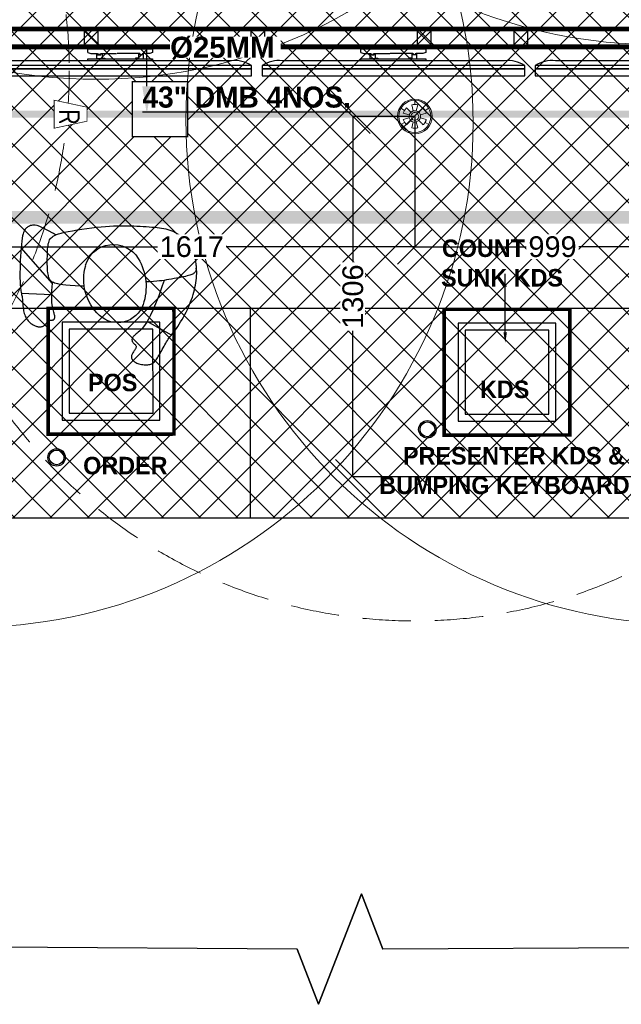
# Model space of a CAD drawing. Header units: millimetres. Extents: x -115221 to 194496, y -122556 to 375476.
# Tile 23 of 169: x 103222 to 105404, y -109609 to -106040. Entities that reach past the tile are written whole.
import ezdxf
from ezdxf import colors
from ezdxf.entities.mleader import LeaderData, LeaderLine
from ezdxf.math import Vec2, Vec3

# ---------------------------------------------------------------- set-up
doc = ezdxf.new("R2010")
doc.units = ezdxf.units.MM
doc.set_wipeout_variables(frame=1)
doc.header["$PDMODE"] = 3
doc.header["$PDSIZE"] = -100
doc.linetypes.add('DASHED', pattern=[0.75, 0.5, -0.25])
doc.linetypes.add('DASHED2', pattern=[0.375, 0.25, -0.125])
for name, color, linetype, lineweight in [('Ceiling', 6, 'Continuous', 13), ('FA-PENDANT SPRINKLER COVERAGR AREA', 6, 'Continuous', 0), ('FA-SPRINKLER TEXT', 7, 'Continuous', 0), ('FA-UPRIGHT 79 DEG', 104, 'Continuous', 0), ('FA-UPRIGHT 79 DEG COVERAGE AREA', 124, 'Continuous', 0), ('FA-UPRIGHT SPRINKLER', 1, 'Continuous', 0), ('FA-UPRIGHT SPRINKLER COVERAGE AREA', 1, 'Continuous', 0), ('PENDENT SPRINKLER', 6, 'Continuous', 0), ('SPRINKLER DIM', 5, 'Continuous', 0), ('SPRINKLER PIPE', 1, 'Continuous', 0)]:
    doc.layers.add(name, color=color, linetype=linetype, lineweight=lineweight)
for name, color, linetype in [('FUR R0', 8, 'Continuous'), ('WWDS CEILING', 8, 'Continuous'), ('WWDS FURNITURE LAYOUT', 8, 'Continuous')]:
    doc.layers.add(name, color=color, linetype=linetype)
doc.styles.add('ATTR', font='romans.shx', dxfattribs={"width": 0.8, "height": 0.699999})
doc.styles.add('Civil Dim', font='isocp.shx', dxfattribs={"height": 6})
doc.styles.add('har', font='GOTHICB.TTF')
doc.styles.get("Standard").update_dxf_attribs({"font": 'arial.ttf'})
doc.dimstyles.new('PLU DIM', dxfattribs={"dimtxt": 75, "dimasz": 125, "dimexe": 0.1, "dimexo": 0.1, "dimgap": 0.09, "dimtad": 0, "dimtoh": 1, "dimdec": 0, "dimzin": 0, "dimdsep": 46, "dimtxsty": 'Standard', "dimblk": 'OBLIQUE', "dimcen": 0.09, "dimclrd": 150, "dimclre": 150, "dimclrt": 1, "dimadec": 0, "dimazin": 0, "dimtfac": 1, "dimtdec": 0, "dimtofl": 0, "dimtmove": 1, "dimatfit": 3, "dimldrblk": 'OBLIQUE', "dimfxl": 1, "dimtfill": 1, "dimfrac": 1, "dimtolj": 1, "dimtzin": 0, "dimarcsym": 0})
pattern_1 = [(45, (-1707285.6, -2853039.39), (-67.351921, 67.351921), []), (135, (-1707285.6, -2853039.39), (-67.351921, -67.351921), [])]

# ---------------------------------------------------------------- blocks, each defined once
blk = doc.blocks.new('JSDJNB')
at = {"layer": 'FUR R0'}
h = blk.add_hatch(dxfattribs=at)
h.set_pattern_fill('ANSI31', color=256, angle=90)
h.set_pattern_definition([(135, (184504.06984, -52712.82564), (-0.08838834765, -0.08838834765), [])])
h.paths.add_polyline_path([(255108.09, -67411.99), (255108.09, -67409.99), (254955.77, -67409.99), (254955.77, -67411.99)], flags=16)
h.paths.add_polyline_path([(255108.59, -67412.49), (255108.59, -67409.49), (254955.27, -67409.49), (254955.27, -67412.49)])
for p, q in [((254968.67, -67413.07), (254968.67, -67412.54)), ((254968.67, -67412.54), (254977.93, -67412.54)), ((254977.93, -67412.54), (254977.93, -67413.07)), ((255007.67, -67413.07), (255007.67, -67412.54)), ((255007.67, -67412.54), (255016.93, -67412.54)), ((255016.93, -67412.54), (255016.93, -67413.07)), ((255046.67, -67413.07), (255046.67, -67412.54)), ((255046.67, -67412.54), (255055.93, -67412.54)), ((255055.93, -67412.54), (255055.93, -67413.07)), ((255085.67, -67413.07), (255085.67, -67412.54)), ((255085.67, -67412.54), (255094.93, -67412.54)), ((255094.93, -67412.54), (255094.93, -67413.07)), ((254989.16, -67414.23), (254957.44, -67414.23)), ((255028.16, -67414.23), (254996.44, -67414.23)), ((255067.16, -67414.23), (255035.44, -67414.23)), ((255106.16, -67414.23), (255074.44, -67414.23))]:
    blk.add_line(p, q, dxfattribs=at)
for points in [[(255108.59, -67412.49), (255108.59, -67409.49), (254955.27, -67409.49), (254955.27, -67412.49)], [(255108.09, -67411.99), (255108.09, -67409.99), (254955.77, -67409.99), (254955.77, -67411.99)], [(254955.77, -67409.99), (254957.77, -67409.99), (254957.77, -67411.99), (254955.77, -67411.99)], [(254959.62, -67409.99), (254961.62, -67409.99), (254961.62, -67411.99), (254959.62, -67411.99)], [(254995.35, -67409.99), (254993.35, -67409.99), (254993.35, -67411.99), (254995.35, -67411.99)], [(255009.16, -67409.99), (255007.16, -67409.99), (255007.16, -67411.99), (255009.16, -67411.99)], [(255032.93, -67409.99), (255030.93, -67409.99), (255030.93, -67411.99), (255032.93, -67411.99)], [(255056.7, -67409.99), (255054.7, -67409.99), (255054.7, -67411.99), (255056.7, -67411.99)], [(255070.51, -67409.99), (255068.51, -67409.99), (255068.51, -67411.99), (255070.51, -67411.99)], [(255104.24, -67409.99), (255102.24, -67409.99), (255102.24, -67411.99), (255104.24, -67411.99)], [(255108.09, -67409.99), (255106.09, -67409.99), (255106.09, -67411.99), (255108.09, -67411.99)], [(254992.06, -67414.93), (254954.55, -67414.93), (254954.55, -67415.41), (254992.06, -67415.41)], [(254977.93, -67414.23), (254968.67, -67414.23), (254968.67, -67413.95), (254977.93, -67413.95)], [(255031.06, -67414.93), (254993.55, -67414.93), (254993.55, -67415.41), (255031.06, -67415.41)], [(255016.93, -67414.23), (255007.67, -67414.23), (255007.67, -67413.95), (255016.93, -67413.95)], [(255070.06, -67414.93), (255032.55, -67414.93), (255032.55, -67415.41), (255070.06, -67415.41)], [(255055.93, -67414.23), (255046.67, -67414.23), (255046.67, -67413.95), (255055.93, -67413.95)], [(255109.06, -67414.93), (255071.55, -67414.93), (255071.55, -67415.41), (255109.06, -67415.41)], [(255094.93, -67414.23), (255085.67, -67414.23), (255085.67, -67413.95), (255094.93, -67413.95)], [(254954.55, -67415.41), (254954.55, -67416.38), (254992.06, -67416.38), (254992.06, -67415.41)], [(254993.55, -67415.41), (254993.55, -67416.38), (255031.06, -67416.38), (255031.06, -67415.41)], [(255032.55, -67415.41), (255032.55, -67416.38), (255070.06, -67416.38), (255070.06, -67415.41)], [(255071.55, -67415.41), (255071.55, -67416.38), (255109.06, -67416.38), (255109.06, -67415.41)]]:
    blk.add_lwpolyline(points, close=True, dxfattribs=at)
for points in [[(254957.77, -67409.99), (254955.77, -67411.99)], [(254955.77, -67409.99), (254957.77, -67411.99)], [(254961.62, -67409.99), (254959.62, -67411.99)], [(254959.62, -67409.99), (254961.62, -67411.99)], [(254993.35, -67409.99), (254995.35, -67411.99)], [(254995.35, -67409.99), (254993.35, -67411.99)], [(255007.16, -67409.99), (255009.16, -67411.99)], [(255009.16, -67409.99), (255007.16, -67411.99)], [(255030.93, -67409.99), (255032.93, -67411.99)], [(255032.93, -67409.99), (255030.93, -67411.99)], [(255054.7, -67409.99), (255056.7, -67411.99)], [(255056.7, -67409.99), (255054.7, -67411.99)], [(255068.51, -67409.99), (255070.51, -67411.99)], [(255070.51, -67409.99), (255068.51, -67411.99)], [(255102.24, -67409.99), (255104.24, -67411.99)], [(255104.24, -67409.99), (255102.24, -67411.99)], [(255106.09, -67409.99), (255108.09, -67411.99)], [(255108.09, -67409.99), (255106.09, -67411.99)], [(254968.67, -67413.07), (254969.08, -67413.18), (254970.06, -67413.18), (254970.06, -67413.26), (254970.19, -67413.26), (254970.19, -67413.31), (254970.06, -67413.31), (254970.06, -67413.38), (254970.52, -67413.38), (254970.52, -67413.31), (254970.44, -67413.31), (254970.44, -67413.26), (254970.52, -67413.26), (254970.52, -67413.18), (254972.78, -67413.18)], [(254969.97, -67413.95), (254969.97, -67413.22), (254970.05, -67413.22), (254970.05, -67413.28), (254970.17, -67413.28), (254970.17, -67413.3), (254970.05, -67413.3), (254970.05, -67413.39), (254970.54, -67413.39), (254970.54, -67413.31), (254970.45, -67413.31), (254970.45, -67413.27), (254970.54, -67413.27), (254970.54, -67413.2), (254970.7, -67413.2), (254970.7, -67413.87), (254971.1, -67413.87), (254971.1, -67413.95), (254969.97, -67413.95)], [(254977.93, -67413.07), (254977.52, -67413.18), (254976.54, -67413.18), (254976.54, -67413.26), (254976.42, -67413.26), (254976.42, -67413.31), (254976.54, -67413.31), (254976.54, -67413.38), (254976.08, -67413.38), (254976.08, -67413.31), (254976.16, -67413.31), (254976.16, -67413.26), (254976.08, -67413.26), (254976.08, -67413.18), (254972.86, -67413.18)], [(254976.64, -67413.95), (254976.64, -67413.22), (254976.56, -67413.22), (254976.56, -67413.28), (254976.43, -67413.28), (254976.43, -67413.3), (254976.56, -67413.3), (254976.56, -67413.39), (254976.06, -67413.39), (254976.06, -67413.31), (254976.15, -67413.31), (254976.15, -67413.27), (254976.06, -67413.27), (254976.06, -67413.2), (254975.91, -67413.2), (254975.91, -67413.87), (254975.5, -67413.87), (254975.5, -67413.95), (254976.64, -67413.95)], [(255007.67, -67413.07), (255008.08, -67413.18), (255009.06, -67413.18), (255009.06, -67413.26), (255009.19, -67413.26), (255009.19, -67413.31), (255009.06, -67413.31), (255009.06, -67413.38), (255009.52, -67413.38), (255009.52, -67413.31), (255009.44, -67413.31), (255009.44, -67413.26), (255009.52, -67413.26), (255009.52, -67413.18), (255011.78, -67413.18)], [(255008.97, -67413.95), (255008.97, -67413.22), (255009.05, -67413.22), (255009.05, -67413.28), (255009.17, -67413.28), (255009.17, -67413.3), (255009.05, -67413.3), (255009.05, -67413.39), (255009.54, -67413.39), (255009.54, -67413.31), (255009.45, -67413.31), (255009.45, -67413.27), (255009.54, -67413.27), (255009.54, -67413.2), (255009.7, -67413.2), (255009.7, -67413.87), (255010.1, -67413.87), (255010.1, -67413.95), (255008.97, -67413.95)], [(255016.93, -67413.07), (255016.52, -67413.18), (255015.54, -67413.18), (255015.54, -67413.26), (255015.42, -67413.26), (255015.42, -67413.31), (255015.54, -67413.31), (255015.54, -67413.38), (255015.08, -67413.38), (255015.08, -67413.31), (255015.16, -67413.31), (255015.16, -67413.26), (255015.08, -67413.26), (255015.08, -67413.18), (255011.86, -67413.18)], [(255015.64, -67413.95), (255015.64, -67413.22), (255015.56, -67413.22), (255015.56, -67413.28), (255015.43, -67413.28), (255015.43, -67413.3), (255015.56, -67413.3), (255015.56, -67413.39), (255015.06, -67413.39), (255015.06, -67413.31), (255015.15, -67413.31), (255015.15, -67413.27), (255015.06, -67413.27), (255015.06, -67413.2), (255014.91, -67413.2), (255014.91, -67413.87), (255014.5, -67413.87), (255014.5, -67413.95), (255015.64, -67413.95)], [(255046.67, -67413.07), (255047.08, -67413.18), (255048.06, -67413.18), (255048.06, -67413.26), (255048.19, -67413.26), (255048.19, -67413.31), (255048.06, -67413.31), (255048.06, -67413.38), (255048.52, -67413.38), (255048.52, -67413.31), (255048.44, -67413.31), (255048.44, -67413.26), (255048.52, -67413.26), (255048.52, -67413.18), (255050.78, -67413.18)], [(255047.97, -67413.95), (255047.97, -67413.22), (255048.05, -67413.22), (255048.05, -67413.28), (255048.17, -67413.28), (255048.17, -67413.3), (255048.05, -67413.3), (255048.05, -67413.39), (255048.54, -67413.39), (255048.54, -67413.31), (255048.45, -67413.31), (255048.45, -67413.27), (255048.54, -67413.27), (255048.54, -67413.2), (255048.7, -67413.2), (255048.7, -67413.87), (255049.1, -67413.87), (255049.1, -67413.95), (255047.97, -67413.95)], [(255055.93, -67413.07), (255055.52, -67413.18), (255054.54, -67413.18), (255054.54, -67413.26), (255054.42, -67413.26), (255054.42, -67413.31), (255054.54, -67413.31), (255054.54, -67413.38), (255054.08, -67413.38), (255054.08, -67413.31), (255054.16, -67413.31), (255054.16, -67413.26), (255054.08, -67413.26), (255054.08, -67413.18), (255050.86, -67413.18)], [(255054.64, -67413.95), (255054.64, -67413.22), (255054.56, -67413.22), (255054.56, -67413.28), (255054.43, -67413.28), (255054.43, -67413.3), (255054.56, -67413.3), (255054.56, -67413.39), (255054.06, -67413.39), (255054.06, -67413.31), (255054.15, -67413.31), (255054.15, -67413.27), (255054.06, -67413.27), (255054.06, -67413.2), (255053.91, -67413.2), (255053.91, -67413.87), (255053.5, -67413.87), (255053.5, -67413.95), (255054.64, -67413.95)], [(255085.67, -67413.07), (255086.08, -67413.18), (255087.06, -67413.18), (255087.06, -67413.26), (255087.19, -67413.26), (255087.19, -67413.31), (255087.06, -67413.31), (255087.06, -67413.38), (255087.52, -67413.38), (255087.52, -67413.31), (255087.44, -67413.31), (255087.44, -67413.26), (255087.52, -67413.26), (255087.52, -67413.18), (255089.78, -67413.18)], [(255086.97, -67413.95), (255086.97, -67413.22), (255087.05, -67413.22), (255087.05, -67413.28), (255087.17, -67413.28), (255087.17, -67413.3), (255087.05, -67413.3), (255087.05, -67413.39), (255087.54, -67413.39), (255087.54, -67413.31), (255087.45, -67413.31), (255087.45, -67413.27), (255087.54, -67413.27), (255087.54, -67413.2), (255087.7, -67413.2), (255087.7, -67413.87), (255088.1, -67413.87), (255088.1, -67413.95), (255086.97, -67413.95)], [(255094.93, -67413.07), (255094.52, -67413.18), (255093.54, -67413.18), (255093.54, -67413.26), (255093.42, -67413.26), (255093.42, -67413.31), (255093.54, -67413.31), (255093.54, -67413.38), (255093.08, -67413.38), (255093.08, -67413.31), (255093.16, -67413.31), (255093.16, -67413.26), (255093.08, -67413.26), (255093.08, -67413.18), (255089.86, -67413.18)], [(255093.64, -67413.95), (255093.64, -67413.22), (255093.56, -67413.22), (255093.56, -67413.28), (255093.43, -67413.28), (255093.43, -67413.3), (255093.56, -67413.3), (255093.56, -67413.39), (255093.06, -67413.39), (255093.06, -67413.31), (255093.15, -67413.31), (255093.15, -67413.27), (255093.06, -67413.27), (255093.06, -67413.2), (255092.91, -67413.2), (255092.91, -67413.87), (255092.5, -67413.87), (255092.5, -67413.95), (255093.64, -67413.95)]]:
    blk.add_lwpolyline(points, dxfattribs=at)
for centre, start, end in [((254956.96, -67418.56), 83.6436, 123.5886), ((254989.64, -67418.56), 56.4114, 96.3564), ((254995.96, -67418.56), 83.6436, 123.5886), ((255028.64, -67418.56), 56.4114, 96.3564), ((255034.96, -67418.56), 83.6436, 123.5886), ((255067.64, -67418.56), 56.4114, 96.3564), ((255073.96, -67418.56), 83.6436, 123.5886), ((255106.64, -67418.56), 56.4114, 96.3564)]:
    blk.add_arc(centre, 4.36, start, end, dxfattribs=at)
at = {"layer": 'FUR R0', "style": 'har'}
blk.add_text('%%U43" DMB 4NOS.', height=3, dxfattribs=at).set_placement((255015.47, -67420.92))
blk = doc.blocks.new('Person 8 Man Standing PV')
for p, q in [((-3.43, 11.2), (-3.09, 11.29)), ((-3.09, 11.29), (-2.75, 11.36)), ((-2.75, 11.36), (-2.42, 11.43)), ((-2.42, 11.43), (-2.09, 11.48)), ((-2.09, 11.48), (-1.76, 11.53)), ((-1.76, 11.53), (-1.43, 11.57)), ((-1.43, 11.57), (-1.11, 11.6)), ((-1.11, 11.6), (-0.78, 11.62)), ((-0.75, 11.22), (-0.8, 11.13)), ((-0.78, 11.62), (-0.45, 11.61)), ((-0.69, 11.29), (-0.75, 11.22)), ((-0.62, 11.35), (-0.69, 11.29)), ((-0.56, 11.4), (-0.62, 11.35)), ((-0.48, 11.44), (-0.56, 11.4)), ((-0.4, 11.47), (-0.48, 11.44)), ((-0.45, 11.61), (-0.08, 11.54)), ((-0.31, 11.49), (-0.4, 11.47)), ((-0.21, 11.51), (-0.31, 11.49)), ((-0.1, 11.52), (-0.21, 11.51)), ((0.03, 11.52), (-0.1, 11.52)), ((-0.08, 11.54), (-0.04, 11.52)), ((0.16, 11.52), (0.03, 11.52)), ((0.31, 11.52), (0.16, 11.52)), ((0.47, 11.5), (0.31, 11.52)), ((0.63, 11.48), (0.47, 11.5)), ((0.82, 11.46), (0.63, 11.48)), ((1.01, 11.42), (0.82, 11.46)), ((1.21, 11.38), (1.01, 11.42)), ((1.43, 11.33), (1.21, 11.38)), ((1.65, 11.28), (1.43, 11.33)), ((1.87, 11.22), (1.65, 11.28)), ((2.09, 11.15), (1.87, 11.22)), ((-6.98, 9.72), (-6.62, 9.91)), ((-6.62, 9.91), (-6.26, 10.1)), ((-6.26, 10.1), (-5.91, 10.28)), ((-5.91, 10.28), (-5.55, 10.44)), ((-5.55, 10.44), (-5.19, 10.6)), ((-5.19, 10.6), (-4.83, 10.74)), ((-4.83, 10.74), (-4.48, 10.87)), ((-4.48, 10.87), (-4.12, 10.99)), ((-4.12, 10.99), (-3.78, 11.1)), ((-3.78, 11.1), (-3.43, 11.2)), ((-1.18, 9.99), (-1.24, 9.72)), ((-1.12, 10.23), (-1.18, 9.99)), ((-1.07, 10.44), (-1.12, 10.23)), ((-1.02, 10.62), (-1.07, 10.44)), ((-0.96, 10.78), (-1.02, 10.62)), ((-0.91, 10.91), (-0.96, 10.78)), ((-0.86, 11.03), (-0.91, 10.91)), ((-0.8, 11.13), (-0.86, 11.03)), ((2.31, 11.09), (2.09, 11.15)), ((2.52, 11.01), (2.31, 11.09)), ((2.72, 10.94), (2.52, 11.01)), ((2.91, 10.86), (2.72, 10.94)), ((3.09, 10.78), (2.91, 10.86)), ((3.26, 10.69), (3.09, 10.78)), ((3.42, 10.59), (3.26, 10.69)), ((3.58, 10.48), (3.42, 10.59)), ((3.74, 10.35), (3.58, 10.48)), ((3.9, 10.2), (3.74, 10.35)), ((4.06, 10.03), (3.9, 10.2)), ((4.23, 9.84), (4.06, 10.03)), ((4.4, 9.62), (4.23, 9.84)), ((-9.07, 8.36), (-8.84, 8.53)), ((-8.84, 8.53), (-8.58, 8.71)), ((-8.58, 8.71), (-8.3, 8.9)), ((-8.3, 8.9), (-7.99, 9.1)), ((-7.99, 9.1), (-7.67, 9.31)), ((-7.67, 9.31), (-7.33, 9.52)), ((-7.33, 9.52), (-6.98, 9.72)), ((-1.44, 8.75), (-1.5, 8.39)), ((-1.37, 9.1), (-1.44, 8.75)), ((-1.31, 9.42), (-1.37, 9.1)), ((-1.24, 9.72), (-1.31, 9.42)), ((4.57, 9.39), (4.4, 9.62)), ((4.73, 9.14), (4.57, 9.39)), ((4.89, 8.88), (4.73, 9.14)), ((5.04, 8.61), (4.89, 8.88)), ((5.18, 8.34), (5.04, 8.61)), ((-11.13, 6.95), (-10.9, 7.07)), ((-10.9, 7.07), (-10.68, 7.2)), ((-10.68, 7.2), (-10.48, 7.31)), ((-10.48, 7.31), (-10.3, 7.43)), ((-10.3, 7.43), (-10.14, 7.53)), ((-10.14, 7.53), (-9.99, 7.64)), ((-9.99, 7.64), (-9.86, 7.74)), ((-9.86, 7.74), (-9.73, 7.85)), ((-9.73, 7.85), (-9.59, 7.96)), ((-9.59, 7.96), (-9.44, 8.08)), ((-9.53, 8.01), (-7.59, 4.55)), ((-9.44, 8.08), (-9.27, 8.21)), ((-9.27, 8.21), (-9.07, 8.36)), ((-1.69, 7.3), (-1.75, 6.96)), ((-1.63, 7.66), (-1.69, 7.3)), ((-1.57, 8.02), (-1.63, 7.66)), ((-1.5, 8.39), (-1.57, 8.02)), ((5.3, 8.06), (5.18, 8.34)), ((5.4, 7.78), (5.3, 8.06)), ((5.49, 7.5), (5.4, 7.78)), ((5.57, 7.22), (5.49, 7.5)), ((5.63, 6.92), (5.57, 7.22)), ((-13.37, 5.53), (-13.27, 5.63)), ((-13.27, 5.63), (-13.16, 5.73)), ((-13.16, 5.73), (-13.04, 5.82)), ((-13.04, 5.82), (-12.9, 5.92)), ((-12.9, 5.92), (-12.75, 6.02)), ((-12.75, 6.02), (-12.59, 6.13)), ((-12.59, 6.13), (-12.42, 6.23)), ((-12.42, 6.23), (-12.23, 6.34)), ((-12.23, 6.34), (-12.03, 6.46)), ((-12.03, 6.46), (-11.81, 6.58)), ((-11.81, 6.58), (-11.59, 6.7)), ((-11.59, 6.7), (-11.36, 6.82)), ((-11.36, 6.82), (-11.13, 6.95)), ((-5.07, 5.76), (-5.97, 5.38)), ((-3.94, 6.2), (-5.07, 5.76)), ((-2.55, 6.7), (-3.94, 6.2)), ((-1.75, 6.98), (-2.55, 6.7)), ((-1.88, 5.91), (-1.91, 5.44)), ((-1.84, 6.29), (-1.88, 5.91)), ((-1.8, 6.63), (-1.84, 6.29)), ((-1.75, 6.96), (-1.8, 6.63)), ((5.68, 6.62), (5.63, 6.92)), ((5.73, 6.3), (5.68, 6.62)), ((5.77, 5.96), (5.73, 6.3)), ((5.8, 5.61), (5.77, 5.96)), ((5.84, 5.23), (5.8, 5.61)), ((-13.77, 4.49), (-13.76, 4.66)), ((-13.76, 4.31), (-13.77, 4.49)), ((-13.76, 4.66), (-13.74, 4.81)), ((-13.75, 4.12), (-13.76, 4.31)), ((-13.74, 4.81), (-13.71, 4.95)), ((-13.71, 4.95), (-13.66, 5.08)), ((-13.66, 5.08), (-13.61, 5.2)), ((-13.61, 5.2), (-13.54, 5.32)), ((-13.54, 5.32), (-13.46, 5.42)), ((-13.46, 5.42), (-13.37, 5.53)), ((-8.05, 4.25), (-8.35, 4.03)), ((-7.69, 4.49), (-8.05, 4.25)), ((-7.25, 4.75), (-7.69, 4.49)), ((-6.69, 5.05), (-7.25, 4.75)), ((-5.97, 5.38), (-6.69, 5.05)), ((-1.94, 4.87), (-1.95, 4.37)), ((-1.91, 5.44), (-1.94, 4.87)), ((5.87, 4.83), (5.84, 5.23)), ((5.9, 4.42), (5.87, 4.83)), ((5.92, 3.99), (5.9, 4.42)), ((-13.73, 3.94), (-13.75, 4.12)), ((-13.7, 3.75), (-13.73, 3.94)), ((-13.66, 3.57), (-13.7, 3.75)), ((-13.61, 3.39), (-13.66, 3.57)), ((-13.56, 3.23), (-13.61, 3.39)), ((-13.51, 3.08), (-13.56, 3.23)), ((-13.45, 2.95), (-13.51, 3.08)), ((-13.39, 2.84), (-13.45, 2.95)), ((-13.33, 2.73), (-13.39, 2.84)), ((-11.55, 2.85), (-11.64, 2.79)), ((-11.47, 2.89), (-11.55, 2.85)), ((-11.4, 2.93), (-11.47, 2.89)), ((-11.33, 2.96), (-11.4, 2.93)), ((-11.26, 2.98), (-11.33, 2.96)), ((-11.2, 2.98), (-11.26, 2.98)), ((-11.15, 2.98), (-11.2, 2.98)), ((-11.09, 2.97), (-11.15, 2.98)), ((-11.04, 2.95), (-11.09, 2.97)), ((-10.99, 2.91), (-11.04, 2.95)), ((-10.94, 2.87), (-10.99, 2.91)), ((-10.89, 2.83), (-10.94, 2.87)), ((-10.84, 2.77), (-10.89, 2.83)), ((-9.45, 2.88), (-9.54, 2.78)), ((-9.35, 3), (-9.45, 2.88)), ((-9.25, 3.14), (-9.35, 3)), ((-9.12, 3.29), (-9.25, 3.14)), ((-8.98, 3.45), (-9.12, 3.29)), ((-8.8, 3.63), (-8.98, 3.45)), ((-8.6, 3.82), (-8.8, 3.63)), ((-8.35, 4.03), (-8.6, 3.82)), ((5.95, 3.54), (5.92, 3.99)), ((5.97, 3.09), (5.95, 3.54)), ((5.99, 2.64), (5.97, 3.09)), ((-13.26, 2.64), (-13.33, 2.73)), ((-13.19, 2.57), (-13.26, 2.64)), ((-13.12, 2.5), (-13.19, 2.57)), ((-13.04, 2.44), (-13.12, 2.5)), ((-12.97, 2.4), (-13.04, 2.44)), ((-12.89, 2.36), (-12.97, 2.4)), ((-12.81, 2.33), (-12.89, 2.36)), ((-12.72, 2.32), (-12.81, 2.33)), ((-12.64, 2.31), (-12.72, 2.32)), ((-12.55, 2.32), (-12.64, 2.31)), ((-12.45, 2.34), (-12.55, 2.32)), ((-12.36, 2.37), (-12.45, 2.34)), ((-12.26, 2.41), (-12.36, 2.37)), ((-12.15, 2.47), (-12.26, 2.41)), ((-12.05, 2.53), (-12.15, 2.47)), ((-11.94, 2.59), (-12.05, 2.53)), ((-11.84, 2.66), (-11.94, 2.59)), ((-11.74, 2.73), (-11.84, 2.66)), ((-11.64, 2.79), (-11.74, 2.73)), ((-10.78, 2.72), (-10.84, 2.77)), ((-10.73, 2.67), (-10.78, 2.72)), ((-10.68, 2.61), (-10.73, 2.67)), ((-10.62, 2.56), (-10.68, 2.61)), ((-10.56, 2.52), (-10.62, 2.56)), ((-10.5, 2.48), (-10.56, 2.52)), ((-10.43, 2.44), (-10.5, 2.48)), ((-10.37, 2.42), (-10.43, 2.44)), ((-10.3, 2.4), (-10.37, 2.42)), ((-10.23, 2.39), (-10.3, 2.4)), ((-10.16, 2.39), (-10.23, 2.39)), ((-10.09, 2.4), (-10.16, 2.39)), ((-10.02, 2.42), (-10.09, 2.4)), ((-9.94, 2.45), (-10.02, 2.42)), ((-9.87, 2.49), (-9.94, 2.45)), ((-9.79, 2.54), (-9.87, 2.49)), ((-9.71, 2.61), (-9.79, 2.54)), ((-9.63, 2.68), (-9.71, 2.61)), ((-9.54, 2.78), (-9.63, 2.68)), ((6, 2.18), (5.99, 2.64)), ((6.02, 1.72), (6, 2.18)), ((6.02, 1.25), (6.02, 1.72)), ((6, -0.24), (6.02, 0.28)), ((6.02, 0.77), (6.02, 1.25)), ((6.02, 0.28), (6.02, 0.77)), ((5.88, -1.98), (5.93, -1.36)), ((5.93, -1.36), (5.97, -0.78)), ((5.97, -0.78), (6, -0.24)), ((5.72, -3.33), (5.81, -2.64)), ((5.81, -2.64), (5.88, -1.98)), ((5.53, -4.74), (5.63, -4.04)), ((5.63, -4.04), (5.72, -3.33)), ((-2.56, -4.42), (-2.55, -4.86)), ((-2.55, -4.86), (-2.52, -5.71)), ((5.31, -6.07), (5.42, -5.42)), ((5.42, -5.42), (5.53, -4.74)), ((-2.52, -5.71), (-2.48, -6.42)), ((-2.48, -6.42), (-2.43, -7)), ((-2.43, -7), (-2.37, -7.47)), ((5.09, -7.2), (5.2, -6.67)), ((5.2, -6.67), (5.31, -6.07)), ((-2.37, -7.47), (-2.32, -7.85)), ((-2.32, -7.85), (-2.25, -8.16)), ((-2.25, -8.16), (-2.19, -8.4)), ((-2.19, -8.4), (-2.13, -8.61)), ((4.66, -8.61), (4.77, -8.35)), ((4.77, -8.35), (4.87, -8.04)), ((4.87, -8.04), (4.98, -7.66)), ((4.98, -7.66), (5.09, -7.2)), ((-7.9, -9.84), (-7.82, -9.79)), ((-7.82, -9.79), (-7.75, -9.74)), ((-7.75, -9.74), (-7.68, -9.7)), ((-7.68, -9.7), (-7.62, -9.65)), ((-7.62, -9.65), (-7.56, -9.61)), ((-7.56, -9.61), (-7.52, -9.56)), ((-7.52, -9.56), (-7.48, -9.52)), ((-7.48, -9.52), (-7.45, -9.47)), ((-7.45, -9.47), (-7.43, -9.42)), ((-7.43, -9.42), (-7.41, -9.37)), ((-7.41, -9.37), (-7.4, -9.32)), ((-7.4, -8.96), (-7.38, -8.91)), ((-7.4, -9.03), (-7.4, -8.96)), ((-7.39, -9.09), (-7.4, -9.03)), ((-7.4, -9.32), (-7.39, -9.26)), ((-7.39, -8.85), (-7.37, -8.8)), ((-7.38, -8.91), (-7.39, -8.85)), ((-7.39, -9.15), (-7.39, -9.09)), ((-7.39, -9.21), (-7.39, -9.15)), ((-7.39, -9.26), (-7.39, -9.21)), ((-7.37, -8.8), (-7.34, -8.75)), ((-7.34, -8.75), (-7.31, -8.71)), ((-7.31, -8.71), (-7.26, -8.67)), ((-7.26, -8.67), (-7.2, -8.64)), ((-7.2, -8.64), (-7.14, -8.62)), ((-7.14, -8.62), (-7.06, -8.61)), ((-7.06, -8.61), (-6.97, -8.6)), ((-6.97, -8.6), (-6.88, -8.6)), ((-6.88, -8.6), (-6.78, -8.61)), ((-6.78, -8.61), (-6.67, -8.63)), ((-6.67, -8.63), (-6.55, -8.66)), ((-6.55, -8.66), (-6.41, -8.69)), ((-6.41, -8.69), (-6.26, -8.73)), ((-6.26, -8.73), (-6.1, -8.77)), ((-6.1, -8.77), (-5.91, -8.81)), ((-5.91, -8.81), (-5.71, -8.86)), ((-5.71, -8.86), (-5.48, -8.91)), ((-5.48, -8.91), (-5.22, -8.96)), ((-5.22, -8.96), (-4.9, -9)), ((-4.9, -9), (-4.5, -9.03)), ((-4.5, -9.03), (-4, -9.03)), ((-4, -9.03), (-3.35, -9.01)), ((-3.55, -13.36), (-3.77, -9.02)), ((-3.35, -9.01), (-2.55, -8.95)), ((-2.55, -8.95), (-2.01, -8.89)), ((-2.17, -8.91), (2.88, -13.39)), ((-2.13, -8.61), (-2.07, -8.77)), ((-2.07, -8.77), (-2.01, -8.91)), ((-2.01, -8.91), (-1.94, -9.01)), ((-1.94, -9.01), (-1.87, -9.1)), ((-1.87, -9.1), (-1.8, -9.17)), ((-1.8, -9.17), (-1.72, -9.23)), ((-1.72, -9.23), (-1.64, -9.28)), ((-1.64, -9.28), (-1.56, -9.33)), ((-1.56, -9.33), (-1.46, -9.38)), ((-1.46, -9.38), (-1.35, -9.43)), ((-1.35, -9.43), (-1.22, -9.47)), ((-1.22, -9.47), (-1.07, -9.51)), ((-1.07, -9.51), (-0.88, -9.55)), ((-0.88, -9.55), (-0.67, -9.58)), ((-0.67, -9.58), (-0.41, -9.61)), ((-0.41, -9.61), (-0.11, -9.63)), ((-0.11, -9.63), (0.22, -9.65)), ((0.22, -9.65), (0.58, -9.66)), ((0.58, -9.66), (0.95, -9.66)), ((0.95, -9.66), (1.33, -9.66)), ((1.33, -9.66), (1.7, -9.65)), ((1.7, -9.65), (2.06, -9.64)), ((2.06, -9.64), (2.4, -9.63)), ((2.4, -9.63), (2.71, -9.61)), ((2.71, -9.61), (2.98, -9.58)), ((2.98, -9.58), (3.23, -9.55)), ((3.23, -9.55), (3.46, -9.51)), ((3.46, -9.51), (3.66, -9.46)), ((3.66, -9.46), (3.84, -9.39)), ((3.84, -9.39), (4.01, -9.32)), ((4.01, -9.32), (4.16, -9.23)), ((4.16, -9.23), (4.29, -9.12)), ((4.29, -9.12), (4.42, -8.98)), ((4.42, -8.98), (4.54, -8.82)), ((4.54, -8.82), (4.66, -8.61)), ((4.72, -8.47), (4.9, -8.77)), ((4.9, -8.77), (5.37, -9.59)), ((5.37, -9.59), (5.7, -10.24)), ((-8.36, -10.63), (-8.34, -10.53)), ((-8.36, -10.73), (-8.36, -10.63)), ((-8.36, -10.84), (-8.36, -10.73)), ((-8.34, -10.94), (-8.36, -10.84)), ((-8.34, -10.53), (-8.32, -10.44)), ((-8.32, -11.05), (-8.34, -10.94)), ((-8.32, -10.44), (-8.29, -10.34)), ((-8.3, -11.16), (-8.32, -11.05)), ((-8.26, -11.26), (-8.3, -11.16)), ((-8.29, -10.34), (-8.26, -10.25)), ((-8.26, -10.25), (-8.21, -10.17)), ((-8.21, -10.17), (-8.16, -10.09)), ((-8.16, -10.09), (-8.1, -10.02)), ((-8.1, -10.02), (-8.04, -9.96)), ((-8.04, -9.96), (-7.97, -9.9)), ((-7.97, -9.9), (-7.9, -9.84)), ((5.7, -10.24), (5.92, -10.73)), ((5.92, -10.73), (6.05, -11.11)), ((6.05, -11.11), (6.12, -11.39)), ((-8.22, -11.37), (-8.26, -11.26)), ((-8.17, -11.48), (-8.22, -11.37)), ((-8.12, -11.58), (-8.17, -11.48)), ((-8.06, -11.69), (-8.12, -11.58)), ((-8, -11.8), (-8.06, -11.69)), ((-7.93, -11.9), (-8, -11.8)), ((-7.86, -12), (-7.93, -11.9)), ((-7.78, -12.1), (-7.86, -12)), ((-7.69, -12.2), (-7.78, -12.1)), ((-7.59, -12.3), (-7.69, -12.2)), ((-7.49, -12.39), (-7.59, -12.3)), ((-7.38, -12.48), (-7.49, -12.39)), ((-7.26, -12.57), (-7.38, -12.48)), ((-7.13, -12.65), (-7.26, -12.57)), ((5.79, -12.52), (5.71, -12.62)), ((5.87, -12.42), (5.79, -12.52)), ((5.93, -12.31), (5.87, -12.42)), ((5.99, -12.19), (5.93, -12.31)), ((6.04, -12.06), (5.99, -12.19)), ((6.08, -11.92), (6.04, -12.06)), ((6.11, -11.77), (6.08, -11.92)), ((6.13, -11.6), (6.11, -11.77)), ((6.12, -11.39), (6.13, -11.6)), ((-6.99, -12.73), (-7.13, -12.65)), ((-6.84, -12.8), (-6.99, -12.73)), ((-6.67, -12.87), (-6.84, -12.8)), ((-6.48, -12.93), (-6.67, -12.87)), ((-6.28, -12.98), (-6.48, -12.93)), ((-6.07, -13.03), (-6.28, -12.98)), ((-5.83, -13.06), (-6.07, -13.03)), ((-5.59, -13.1), (-5.83, -13.06)), ((-5.35, -13.12), (-5.59, -13.1)), ((-5.11, -13.15), (-5.35, -13.12)), ((-4.87, -13.17), (-5.11, -13.15)), ((-4.65, -13.19), (-4.87, -13.17)), ((-4.43, -13.21), (-4.65, -13.19)), ((-4.24, -13.24), (-4.43, -13.21)), ((-4.06, -13.26), (-4.24, -13.24)), ((-3.9, -13.29), (-4.06, -13.26)), ((-3.74, -13.32), (-3.9, -13.29)), ((-3.58, -13.35), (-3.74, -13.32)), ((-3.42, -13.38), (-3.58, -13.35)), ((-3.25, -13.41), (-3.42, -13.38)), ((-3.07, -13.44), (-3.25, -13.41)), ((-2.88, -13.47), (-3.07, -13.44)), ((-2.66, -13.49), (-2.88, -13.47)), ((-2.42, -13.51), (-2.66, -13.49)), ((-2.15, -13.53), (-2.42, -13.51)), ((-1.83, -13.54), (-2.15, -13.53)), ((-1.47, -13.55), (-1.83, -13.54)), ((-1.07, -13.55), (-1.47, -13.55)), ((-0.6, -13.55), (-1.07, -13.55)), ((-0.08, -13.54), (-0.6, -13.55)), ((0.49, -13.52), (-0.08, -13.54)), ((1.08, -13.5), (0.49, -13.52)), ((1.68, -13.47), (1.08, -13.5)), ((2.28, -13.44), (1.68, -13.47)), ((2.85, -13.39), (2.28, -13.44)), ((3.38, -13.35), (2.85, -13.39)), ((3.85, -13.29), (3.38, -13.35)), ((4.25, -13.24), (3.85, -13.29)), ((4.58, -13.18), (4.25, -13.24)), ((4.86, -13.11), (4.58, -13.18)), ((5.08, -13.04), (4.86, -13.11)), ((5.25, -12.96), (5.08, -13.04)), ((5.4, -12.88), (5.25, -12.96)), ((5.52, -12.8), (5.4, -12.88)), ((5.62, -12.71), (5.52, -12.8)), ((5.71, -12.62), (5.62, -12.71))]:
    blk.add_line(p, q)
for centre, radius, start, end in [((-2.64, -3.33), 7.73, 58.8919, 109.3675), ((-3.93, 0.36), 3.82, 109.3675, 222.8739), ((-0.77, -0.24), 4.13, 286.3643, 58.8919), ((-1.59, 2.54), 7.02, 222.8739, 286.3643)]:
    blk.add_arc(centre, radius, start, end)
at = {"style": 'ATTR', "width": 0.8, "flags": 9}
blk.add_attdef('ESTCODE', (0, 0), '', height=0.00629, dxfattribs=at)
blk = doc.blocks.new('FUR R0')
at = {"layer": 'WWDS FURNITURE LAYOUT', "color": 8}
for p, q in [((-4726.9, -7412.5), (-4882.4, -7812.5)), ((-4882.4, -7812.5), (-4726.9, -7412.5)), ((-4726.9, -7412.6), (-4882.4, -7812.6)), ((-4882.4, -7812.6), (-4726.9, -7412.6)), ((-4649.1, -7612.5), (-4726.9, -7412.5)), ((-4726.9, -7412.5), (-4649.1, -7612.5)), ((-4960.2, -7612.5), (-9493.3, -7585.7)), ((783.1, -7583.4), (-4649.1, -7612.5)), ((783.1, -7583.4), (-4649.1, -7612.5)), ((-4882.4, -7812.5), (-4960.2, -7612.5)), ((-4960.2, -7612.5), (-4882.4, -7812.5))]:
    blk.add_line(p, q, dxfattribs=at)
at = {"layer": 'WWDS FURNITURE LAYOUT', "color": 8, "const_width": 5}
blk.add_lwpolyline([(-5557.4, -4468.1), (-5357.4, -4468.1), (-5357.4, -4667.4), (-5557.4, -4667.4)], close=True, dxfattribs=at)
at = {"layer": 'WWDS FURNITURE LAYOUT', "color": 8, "ltscale": 12}
blk.add_lwpolyline([(-4205.4, -5377.1), (-4205.5, -5164.6)], dxfattribs=at)
at = {"layer": 'WWDS FURNITURE LAYOUT', "color": 8}
blk.add_lwpolyline([(-3470, -5289.8), (-3470, -6050.5), (-6715, -6050.5), (-6715, -5900.5), (-7193.6, -5900.5), (-7193.6, -5289.8)], close=True, dxfattribs=at)
at = {"layer": 'WWDS FURNITURE LAYOUT', "color": 8, "ltscale": 0.5, "const_width": 12.7, "elevation": 0}
blk.add_lwpolyline([(-5406.8, -5289.8), (-5862.8, -5290), (-5862.6, -5746), (-5406.6, -5745.8)], close=True, dxfattribs=at)
at = {"layer": 'WWDS FURNITURE LAYOUT', "color": 8}
blk.add_lwpolyline([(-5130, -5289.8), (-5130, -6050.5)], dxfattribs=at)
at = {"layer": 'WWDS FURNITURE LAYOUT', "color": 8, "ltscale": 0.5, "const_width": 12.7}
blk.add_lwpolyline([(-3971, -5293.4), (-4427, -5293.5), (-4426.9, -5749.5), (-3970.9, -5749.4)], close=True, dxfattribs=at)
at = {"layer": 'WWDS FURNITURE LAYOUT', "color": 8, "ltscale": 12, "elevation": -1601.4}
for points in [[(-5457.4, -5340.5), (-5812.1, -5340.6), (-5812, -5695.3), (-5457.3, -5695.2)], [(-5457.4, -5340.5), (-5812.1, -5340.6), (-5812, -5695.3), (-5457.3, -5695.2)], [(-4021.7, -5344.1), (-4376.3, -5344.2), (-4376.2, -5698.9), (-4021.6, -5698.8)], [(-4021.7, -5344.1), (-4376.3, -5344.2), (-4376.2, -5698.9), (-4021.6, -5698.8)], [(-5482.7, -5365.9), (-5786.7, -5366), (-5786.6, -5670), (-5482.6, -5669.9)], [(-4047, -5369.4), (-4351, -5369.5), (-4350.9, -5673.5), (-4046.9, -5673.4)]]:
    blk.add_lwpolyline(points, close=True, dxfattribs=at)
at = {"layer": 'WWDS FURNITURE LAYOUT', "color": 8, "ltscale": 12}
for centre, radius in [((-4487.6, -5728.6, 8327.5), 31.7), ((-4487.6, -5728.6, 8327.5), 26.6), ((-5832.3, -5830.4, 0), 31.7), ((-5832.3, -5830.4, 0), 26.6)]:
    blk.add_circle(centre, radius, dxfattribs=at)
blk.add_solid([(-4199.1, -5377.1), (-4205.4, -5415.1), (-4211.8, -5377.1)], dxfattribs=at)
at = {"layer": 'WWDS FURNITURE LAYOUT', "color": 8, "linetype": 'Continuous', "lineweight": 0, "xscale": 25.4, "yscale": 25.4, "zscale": 25.4}
blk.add_blockref('JSDJNB', (-6482913.9, 1707929, 0), dxfattribs=at)
at = {"layer": 'WWDS FURNITURE LAYOUT', "color": 8, "ltscale": 10, "extrusion": (0, 0, -1), "xscale": 25.4759216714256, "yscale": 25.4759216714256, "zscale": -25.4759216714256, "rotation": 89.98102901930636}
blk.add_blockref('Person 8 Man Standing PV', (5619.9, -5144.1, 0), dxfattribs=at)
at = {"layer": 'WWDS FURNITURE LAYOUT', "color": 8, "style": 'har'}
for s, height, rotation, p in [('COUNTER', 63.33, 0.0187, (-4434.9, -5103.9, 0)), ('SUNK KDS', 63.33, 0.0187, (-4438.1, -5211, 0)), ('POS', 63.33, 0.019, (-5718.1, -5590.5, 0)), ('KDS', 63.33, 0.019, (-4296.8, -5615.2)), ('PRESENTER KDS &', 63.333, 0.0187, (-4576, -5856.2, 0)), ('ORDER', 63.33, 0.0187, (-5735.9, -5891.6, 50.1)), ('BUMPING KEYBOARD', 63.333, 0.0187, (-4662.2, -5963.3, 0))]:
    blk.add_text(s, height=height, rotation=rotation, dxfattribs=at).set_placement(p)
blk = doc.blocks.new('A$C2c19c177')
at = {"layer": 'Ceiling', "transparency": 33554687}
h = blk.add_hatch(dxfattribs=at)
h.set_pattern_fill('ANSI37', color=8, scale=30)
h.set_pattern_definition(pattern_1)
h.paths.add_polyline_path([(-5757.4, -7518.1), (-5557.4, -7518.1), (-5557.4, -7717.3), (-5757.4, -7717.3)], flags=16)
h.paths.add_polyline_path([(-7393.6, -8339.7), (-7393.6, -7382.6), (-7375.6, -7382.6), (-7375.6, -6961.9), (-4640.9, -6961.9), (-4640.9, -7118.1), (-2811.5, -7118.1), (-2811.5, -6379.3), (-150, -6379.4), (-150, -6401.3), (-3187.9, -8950.4), (-3610, -8950.5), (-3610, -8339.7)])
h = blk.add_hatch(dxfattribs=at)
h.set_pattern_fill('ANSI37', color=8, scale=30)
h.set_pattern_definition(pattern_1)
h.paths.add_polyline_path([(-7393.6, -8339.7), (-3610, -8339.7), (-3610, -9100.4), (-6915, -9100.4), (-6915, -8950.4), (-7393.6, -8950.4)])
at = {"layer": 'Ceiling', "color": 8, "transparency": 33554687}
for points, const_width in [([(-7393.6, -8339.7), (-7393.6, -7382.6), (-7375.6, -7382.6), (-7375.6, -6961.9), (-4640.9, -6961.9), (-4640.9, -7118.1), (-2811.5, -7118.1), (-2811.5, -6379.3), (-150, -6379.4), (-150, -6401.3), (-3187.9, -8950.4), (-3610, -8950.5), (-3610, -8339.7)], 5), ([(-7393.6, -8339.7), (-3610, -8339.7), (-3610, -9100.4), (-6915, -9100.4), (-6915, -8950.4), (-7393.6, -8950.4)], 0.5)]:
    blk.add_lwpolyline(points, close=True, dxfattribs=dict(at, const_width=const_width))
blk = doc.blocks.new('UPRIGHT SPRINKLER')
at = {"color": 1}
for p, q in [((-0.21, 0.79), (-0.44, 1.64)), ((0, 1.69), (0, 2.31)), ((0.44, 1.64), (0.21, 0.79)), ((-1.47, 0.85), (-2, 1.15)), ((-0.79, 0.21), (-1.64, 0.44)), ((-0.58, 0.58), (-1.2, 1.2)), ((1.2, 1.2), (0.58, 0.58)), ((1.64, 0.44), (0.79, 0.21)), ((1.47, 0.85), (2, 1.15)), ((-1.47, -0.85), (-2, -1.15)), ((-0.79, -0.21), (-1.64, -0.44)), ((-0.58, -0.58), (-1.2, -1.2)), ((-0.21, -0.79), (-0.44, -1.64)), ((0.44, -1.64), (0.21, -0.79)), ((1.64, -0.44), (0.79, -0.21)), ((1.47, -0.85), (2, -1.15)), ((0, -1.69), (0, -2.31))]:
    blk.add_line(p, q, dxfattribs=at)
for radius in [2.48, 2.3]:
    blk.add_circle((0, 0), radius, dxfattribs=at)
at = {"color": 1, "extrusion": (0, 0, -1)}
for major_axis, start_param, end_param in [((-1.47, 0.85), 0.785398, 1.308997), ((-1.47, 0.85), 6.021386, 6.544985), ((-0.711, 0.411), 1.570796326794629, 7.853981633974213), ((-0.485, 0.28), 1.570796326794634, 7.853981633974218), ((-1.47, 0.85), 1.832596, 2.356194), ((0.85, 1.47), 3.403392, 3.926991), ((0.85, 1.47), 2.356194, 2.879793)]:
    blk.add_ellipse((0, 0), major_axis=major_axis, ratio=1, start_param=start_param, end_param=end_param, dxfattribs=at)
at = {"color": 1}
blk.add_rational_spline([(1.64, -0.44), (1.52, -0.88), (1.2, -1.2), (0.89, -0.89), (0.58, -0.58)], [1, 0.965925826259, 1, 1, 1], degree=2, knots=[0, 0, 0, 0.523599, 0.523599, 1.523599, 1.523599, 1.523599], dxfattribs=at)
blk = doc.blocks.new('US')
at = {"layer": 'FA-UPRIGHT SPRINKLER COVERAGE AREA', "color": 1, "linetype": 'DASHED2', "ltscale": 700}
blk.add_circle((0, 0), 1828.8, dxfattribs=at)
at = {"layer": 'FA-UPRIGHT SPRINKLER', "color": 4, "xscale": 25.4, "yscale": 25.4, "zscale": 25.4}
blk.add_blockref('UPRIGHT SPRINKLER', (0, 0), dxfattribs=at)
blk = doc.blocks.new('PENDENT SPRINKLER BELOW')
at = {"layer": 'FA-PENDANT SPRINKLER COVERAGR AREA', "color": 6, "ltscale": 22}
blk.add_circle((0, 0), 72, dxfattribs=at)
blk = doc.blocks.new('GS')
at = {"layer": 'FA-UPRIGHT 79 DEG COVERAGE AREA', "color": 94}
blk.add_circle((0.4, -1.5), 1828.8, dxfattribs=at)
blk = doc.blocks.new('A$C5D0E0437')
at = {"color": 5}
blk.add_wipeout([(0, -1), (0, 1), (-4.69, 2), (-4.69, -2)], dxfattribs=at)
at = {"layer": 'SPRINKLER PIPE', "const_width": 0.1}
blk.add_lwpolyline([(-4.69, -2), (-4.69, 2), (0, 1), (0, -1)], close=True, dxfattribs=at)
at = {"layer": 'SPRINKLER PIPE', "linetype": 'ByBlock', "insert": (-1.02, 0.75), "char_height": 3, "width": 2.3346, "attachment_point": 1, "rotation": 270, "style": 'Civil Dim'}
blk.add_mtext('R', dxfattribs=at)
blk = doc.blocks.new('_Oblique')
at = {"color": 0, "linetype": 'ByBlock', "lineweight": -2}
blk.add_line((-0.5, -0.5), (0.5, 0.5), dxfattribs=at)
blk = doc.blocks.new('*D515')
at = {"layer": 'Defpoints', "color": 0, "transparency": 16777216}
for p in [(103037.9, -106413.8), (104655.1, -106390.5), (104655.1, -106863.1)]:
    blk.add_point(p, dxfattribs=at)
at = {"layer": 'SPRINKLER DIM', "color": 150, "lineweight": -2, "transparency": 16777216}
for p, q in [((103037.9, -106413.9), (103037.9, -106863.2)), ((104655.1, -106390.6), (104655.1, -106863.2)), ((103037.9, -106863.1), (103737.9, -106863.1)), ((104655.1, -106863.1), (103955, -106863.1))]:
    blk.add_line(p, q, dxfattribs=at)
at = {"layer": 'SPRINKLER DIM', "color": 150, "lineweight": -2, "transparency": 16777216, "xscale": 125, "yscale": 125, "zscale": 125, "rotation": 180}
blk.add_blockref('_Oblique', (103037.9, -106863.1), dxfattribs=at)
at = {"layer": 'SPRINKLER DIM', "color": 150, "lineweight": -2, "transparency": 16777216, "xscale": 125, "yscale": 125, "zscale": 125}
blk.add_blockref('_Oblique', (104655.1, -106863.1), dxfattribs=at)
at = {"layer": 'SPRINKLER DIM', "color": 1, "transparency": 16777216, "insert": (103846.5, -106863.1), "char_height": 75, "attachment_point": 5, "bg_fill": 3, "box_fill_scale": 1.1, "bg_fill_color": 256, "bg_fill_true_color": 13158600, "bg_fill_transparency": 0}
blk.add_mtext('\\A1;1617', dxfattribs=at)
blk = doc.blocks.new('*D516')
at = {"layer": 'Defpoints', "color": 0, "transparency": 16777216}
for p in [(104655.1, -106390.5), (105653.9, -106403.4), (105653.9, -106863.2)]:
    blk.add_point(p, dxfattribs=at)
at = {"layer": 'SPRINKLER DIM', "color": 150, "lineweight": -2, "transparency": 16777216}
for p, q in [((104655.1, -106390.6), (104655.1, -106863.3)), ((105653.9, -106403.5), (105653.9, -106863.3)), ((104655.1, -106863.2), (105071.5, -106863.2)), ((105653.9, -106863.2), (105237.5, -106863.2))]:
    blk.add_line(p, q, dxfattribs=at)
at = {"layer": 'SPRINKLER DIM', "color": 150, "lineweight": -2, "transparency": 16777216, "xscale": 125, "yscale": 125, "zscale": 125, "rotation": 180}
blk.add_blockref('_Oblique', (104655.1, -106863.2), dxfattribs=at)
at = {"layer": 'SPRINKLER DIM', "color": 150, "lineweight": -2, "transparency": 16777216, "xscale": 125, "yscale": 125, "zscale": 125}
blk.add_blockref('_Oblique', (105653.9, -106863.2), dxfattribs=at)
at = {"layer": 'SPRINKLER DIM', "color": 1, "transparency": 16777216, "insert": (105154.5, -106863.2), "char_height": 75, "attachment_point": 5, "bg_fill": 3, "box_fill_scale": 1.1, "bg_fill_color": 256, "bg_fill_true_color": 13158600, "bg_fill_transparency": 0}
blk.add_mtext('\\A1;999', dxfattribs=at)
blk = doc.blocks.new('*D518')
at = {"layer": 'Defpoints', "color": 0, "transparency": 16777216}
for p in [(104655.1, -106390.5), (104430.6, -107696.7), (105778.4, -107696.7)]:
    blk.add_point(p, dxfattribs=at)
at = {"layer": 'SPRINKLER DIM', "color": 150, "lineweight": -2, "transparency": 16777216}
for p, q in [((104655, -106390.5), (104430.5, -106390.5)), ((104430.6, -106390.5), (104430.6, -106935.1)), ((104430.6, -107696.7), (104430.6, -107152.1)), ((105778.3, -107696.7), (104430.5, -107696.7))]:
    blk.add_line(p, q, dxfattribs=at)
at = {"layer": 'SPRINKLER DIM', "color": 150, "lineweight": -2, "transparency": 16777216, "xscale": 125, "yscale": 125, "zscale": 125}
for p, rotation in [((104430.6, -106390.5), 90), ((104430.6, -107696.7), 270)]:
    blk.add_blockref('_Oblique', p, dxfattribs=dict(at, rotation=rotation))
at = {"layer": 'SPRINKLER DIM', "color": 1, "transparency": 16777216, "insert": (104430.6, -107043.6), "char_height": 75, "attachment_point": 5, "rotation": 90, "bg_fill": 3, "box_fill_scale": 1.1, "bg_fill_color": 256, "bg_fill_true_color": 13158600, "bg_fill_transparency": 0}
blk.add_mtext('\\A1;1306', dxfattribs=at)

msp = doc.modelspace()

# ---------------------------------------------------------------- linework, layer by layer
at = {"layer": 'SPRINKLER PIPE', "const_width": 25.4}
msp.add_lwpolyline([(101573.3, -103410), (101573.3, -106382.6), (105449.3, -106382.6)], dxfattribs=at)
at = {"layer": 'SPRINKLER PIPE', "linetype": 'DASHED', "ltscale": 200, "const_width": 46.2}
msp.add_lwpolyline([(99397, -106756.5), (108362.8, -106756.5)], dxfattribs=at)

# ---------------------------------------------------------------- block references
at = {"layer": 'FA-UPRIGHT 79 DEG'}
msp.add_blockref('GS', (105535.1, -104300.2), dxfattribs=at)
at = {"layer": 'FA-UPRIGHT SPRINKLER'}
for p in [(101573.3, -106225.6), (104655.1, -106390.5)]:
    msp.add_blockref('US', p, dxfattribs=at)
at = {"layer": 'PENDENT SPRINKLER', "color": 4, "xscale": 25.4, "yscale": 25.4, "zscale": 25.4}
for p in [(103498.8, -104427.2), (103037.9, -106413.8), (105653.9, -106403.4)]:
    msp.add_blockref('PENDENT SPRINKLER BELOW', p, dxfattribs=at)
at = {"layer": 'WWDS CEILING'}
msp.add_blockref('A$C2c19c177', (109388.5, -98746.3), dxfattribs=at)
at = {"layer": 'WWDS FURNITURE LAYOUT'}
msp.add_blockref('FUR R0', (109188.4, -101796.2), dxfattribs=at)

# ---------------------------------------------------------------- next in the draw order: block references
at = {"layer": 'SPRINKLER PIPE', "xscale": 25.4, "yscale": 25.4, "zscale": 25.4}
msp.add_blockref('A$C5D0E0437', (103466.5, -106382.6), dxfattribs=at)

# ---------------------------------------------------------------- next in the draw order: leaders
at = {"layer": 'FA-SPRINKLER TEXT'}
ml = msp.add_multileader_mtext('Standard', dxfattribs=at)
ml.set_content('{\\fArial|b1|i0|c0|p34;\\C1;%%C25MM}', color=256)
ml.set_leader_properties(color=7)
ml.build(insert=Vec2(0, 0))
ml.multileader.update_dxf_attribs({"dogleg_length": 21.2, "arrow_head_size": 101.6})
ctx = ml.context
ctx.base_point, ctx.char_height, ctx.arrow_head_size, ctx.landing_gap_size, ctx.plane_origin = Vec3(103765.6, -106142, 0.1), 76.2, 101.6, 2.29, Vec3(104848.5, -106034.7, 0.1)
notes = []
notes.append((ctx, [(0, (1, 1, 0), (103683.4, -106142, 0.1), (1, 0), 82.2, [(0, [(103683.4, -106382.6, 0.1)], 0, [])])]))
ctx.mtext.insert, ctx.mtext.width, ctx.mtext.flow_direction = Vec3(103767.9, -106101.8, 0.1), 400.838, 5
ctx.mtext.has_bg_fill, ctx.mtext.bg_color, ctx.mtext.bg_scale_factor, ctx.mtext.bg_transparency, ctx.mtext.use_window_bg_color = 1, -1073741824, 1, 0, 1
for ctx, leaders in notes:
    for number, flags, end, landing, length, lines in leaders:
        leader = LeaderData()
        leader.index, (leader.has_last_leader_line, leader.has_dogleg_vector, leader.attachment_direction) = number, flags
        leader.last_leader_point, leader.dogleg_vector, leader.dogleg_length = Vec3(end), Vec3(landing), length
        for number, points, colour, breaks in lines:
            line = LeaderLine()
            line.index, line.vertices, line.color, line.breaks = number, Vec3.list(points), colors.encode_raw_color(colour), breaks
            leader.lines.append(line)
        ctx.leaders.append(leader)

# ---------------------------------------------------------------- next in the draw order: dimensions: what is measured, and where the dimension line sits
at = {"layer": 'SPRINKLER DIM'}
dim = msp.add_linear_dim(base=(104655.1, -106863.1), p1=(103037.9, -106413.8), p2=(104655.1, -106390.5), dimstyle='PLU DIM', dxfattribs=at)
dim.commit()
dim.dimension.update_dxf_attribs({"geometry": '*D515', "text_midpoint": (103846.5, -106863.1)})

# ---------------------------------------------------------------- next in the draw order: dimensions: what is measured, and where the dimension line sits
dim = msp.add_linear_dim(base=(105653.9, -106863.2), p1=(104655.1, -106390.5), p2=(105653.9, -106403.4), dimstyle='PLU DIM', dxfattribs=at)
dim.commit()
dim.dimension.update_dxf_attribs({"geometry": '*D516', "text_midpoint": (105154.5, -106863.2)})

# ---------------------------------------------------------------- next in the draw order: dimensions: what is measured, and where the dimension line sits
dim = msp.add_linear_dim(base=(104430.6, -107696.7), p1=(104655.1, -106390.5), p2=(105778.4, -107696.7), angle=90, dimstyle='PLU DIM', dxfattribs=at)
dim.commit()
dim.dimension.update_dxf_attribs({"geometry": '*D518', "text_midpoint": (104430.6, -107043.6)})

doc.saveas('drawing.dxf')
